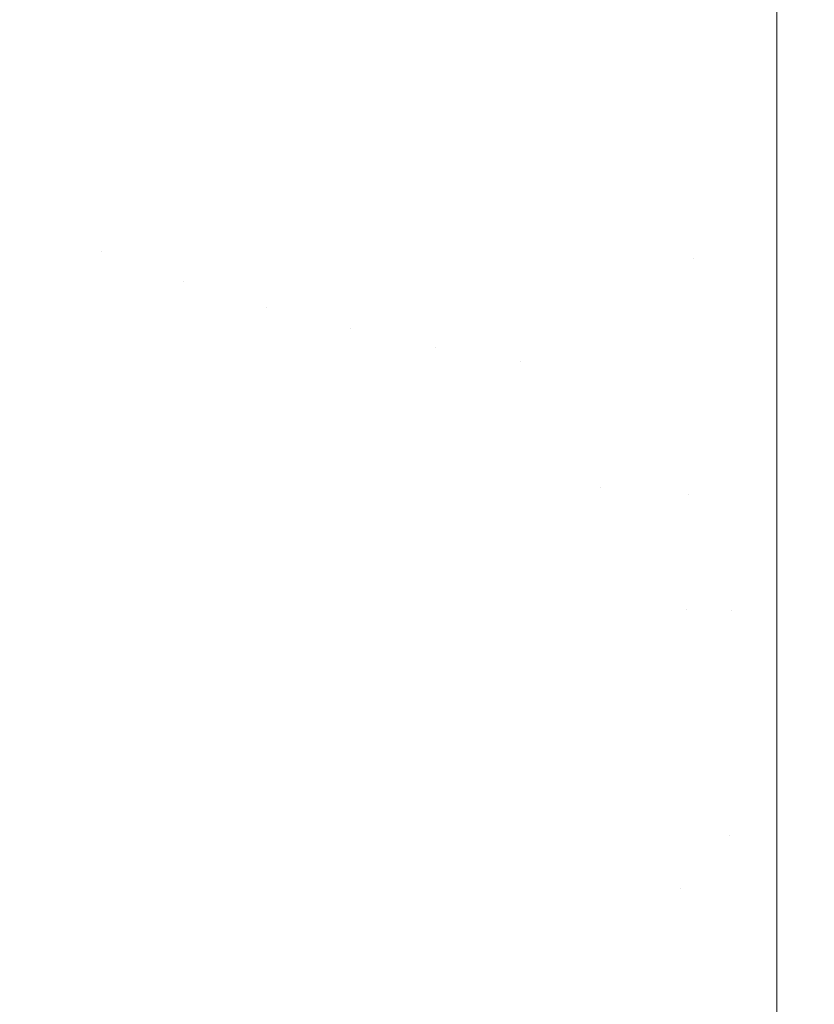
# Model space of a CAD drawing. Header units: centimetres. Extents: x -17.1 to 18.2, y 4.2 to 6.
# Tile 21 of 256: x -17.0327 to -17.0197, y 4.2221 to 4.2382. Entities that reach past the tile are written whole.
import ezdxf

# ---------------------------------------------------------------- set-up
doc = ezdxf.new("R2010")
doc.units = ezdxf.units.CM
doc.header["$LTSCALE"] = 2.54
doc.layers.add('Lucido design-1', color=7, linetype='Continuous')

# ---------------------------------------------------------------- blocks, each defined once
blk = doc.blocks.new('Gruppo-3-1')
at = {"color": 7, "linetype": 'Continuous', "lineweight": 9}
for points, invisible_edges in [([(-17.031632, 4.240623, -2276.243704), (-17.031993, 4.238722, -2276.245308), (-17.030737, 4.238209, -2276.245308), (-17.030415, 4.240126, -2276.243704)], 15), ([(-17.031632, 4.240623, -2277.000635), (-17.030415, 4.240126, -2277.000635), (-17.030737, 4.238209, -2276.999031), (-17.031993, 4.238722, -2276.999031)], 15), ([(-17.030415, 4.240126, -2276.243704), (-17.030737, 4.238209, -2276.245308), (-17.029467, 4.237753, -2276.245308), (-17.029184, 4.239684, -2276.243704)], 15), ([(-17.029467, 4.237753, -2276.999031), (-17.030737, 4.238209, -2276.999031), (-17.030415, 4.240126, -2277.000635), (-17.029184, 4.239684, -2277.000635)], 15), ([(-17.029184, 4.239684, -2276.243704), (-17.029467, 4.237753, -2276.245308), (-17.028183, 4.237356, -2276.245308), (-17.02794, 4.239299, -2276.243704)], 15), ([(-17.029184, 4.239684, -2277.000635), (-17.02794, 4.239299, -2277.000635), (-17.028183, 4.237356, -2276.999031), (-17.029467, 4.237753, -2276.999031)], 15), ([(-17.032351, 4.236838, -2276.246983), (-17.031993, 4.238722, -2276.245308), (-17.033233, 4.23929, -2276.245308), (-17.033629, 4.237424, -2276.246983)], 15), ([(-17.032351, 4.236838, -2276.997357), (-17.033629, 4.237424, -2276.997357), (-17.033233, 4.23929, -2276.999031), (-17.031993, 4.238722, -2276.999031)], 15), ([(-17.02794, 4.239299, -2276.243704), (-17.028183, 4.237356, -2276.245308), (-17.026888, 4.237017, -2276.245308), (-17.026685, 4.238971, -2276.243704)], 15), ([(-17.026888, 4.237017, -2276.999031), (-17.028183, 4.237356, -2276.999031), (-17.02794, 4.239299, -2277.000635), (-17.026685, 4.238971, -2277.000635)], 15), ([(-17.021591, 4.238249, -2276.243704), (-17.021632, 4.236272, -2276.245308), (-17.020308, 4.235933, -2276.245566), (-17.020308, 4.239336, -2276.242835)], 11), ([(-17.021591, 4.238249, -2277.000635), (-17.020308, 4.239336, -2277.001505), (-17.020308, 4.235933, -2276.998774), (-17.021632, 4.236272, -2276.999031)], 13), ([(-17.020308, 4.235933, -2276.245566), (18.147234, 4.235933, -2276.245566), (18.147234, 4.239336, -2276.242835), (-17.020308, 4.239336, -2276.242835)], 5), ([(18.147234, 4.235933, -2276.998774), (-17.020308, 4.235933, -2276.998774), (-17.020308, 4.239336, -2277.001505), (18.147234, 4.239336, -2277.001505)], 5), ([(-17.026685, 4.238971, -2276.243704), (-17.026888, 4.237017, -2276.245308), (-17.025584, 4.236739, -2276.245308), (-17.025421, 4.238701, -2276.243704)], 15), ([(-17.026685, 4.238971, -2277.000635), (-17.025421, 4.238701, -2277.000635), (-17.025584, 4.236739, -2276.999031), (-17.026888, 4.237017, -2276.999031)], 15), ([(-17.031057, 4.23631, -2276.246983), (-17.030737, 4.238209, -2276.245308), (-17.031993, 4.238722, -2276.245308), (-17.032351, 4.236838, -2276.246983)], 15), ([(-17.031993, 4.238722, -2276.999031), (-17.030737, 4.238209, -2276.999031), (-17.031057, 4.23631, -2276.997357), (-17.032351, 4.236838, -2276.997357)], 15), ([(-17.025421, 4.238701, -2276.243704), (-17.025584, 4.236739, -2276.245308), (-17.024272, 4.236521, -2276.245308), (-17.024149, 4.238491, -2276.243704)], 15), ([(-17.024272, 4.236521, -2276.999031), (-17.025584, 4.236739, -2276.999031), (-17.025421, 4.238701, -2277.000635), (-17.024149, 4.238491, -2277.000635)], 15), ([(-17.024149, 4.238491, -2276.243704), (-17.024272, 4.236521, -2276.245308), (-17.022954, 4.236366, -2276.245308), (-17.022872, 4.23834, -2276.243704)], 15), ([(-17.024149, 4.238491, -2277.000635), (-17.022872, 4.23834, -2277.000635), (-17.022954, 4.236366, -2276.999031), (-17.024272, 4.236521, -2276.999031)], 15), ([(-17.022872, 4.23834, -2276.243704), (-17.022954, 4.236366, -2276.245308), (-17.021632, 4.236272, -2276.245308), (-17.021591, 4.238249, -2276.243704)], 15), ([(-17.021632, 4.236272, -2276.999031), (-17.022954, 4.236366, -2276.999031), (-17.022872, 4.23834, -2277.000635), (-17.021591, 4.238249, -2277.000635)], 15), ([(-17.029747, 4.23584, -2276.246983), (-17.029467, 4.237753, -2276.245308), (-17.030737, 4.238209, -2276.245308), (-17.031057, 4.23631, -2276.246983)], 15), ([(-17.029747, 4.23584, -2276.997357), (-17.031057, 4.23631, -2276.997357), (-17.030737, 4.238209, -2276.999031), (-17.029467, 4.237753, -2276.999031)], 15), ([(-17.028424, 4.23543, -2276.246983), (-17.028183, 4.237356, -2276.245308), (-17.029467, 4.237753, -2276.245308), (-17.029747, 4.23584, -2276.246983)], 15), ([(-17.029467, 4.237753, -2276.999031), (-17.028183, 4.237356, -2276.999031), (-17.028424, 4.23543, -2276.997357), (-17.029747, 4.23584, -2276.997357)], 15), ([(-17.033629, 4.237424, -2276.246983), (-17.03402, 4.235578, -2276.248727), (-17.032705, 4.234975, -2276.248727), (-17.032351, 4.236838, -2276.246983)], 15), ([(-17.032705, 4.234975, -2276.995613), (-17.03402, 4.235578, -2276.995613), (-17.033629, 4.237424, -2276.997357), (-17.032351, 4.236838, -2276.997357)], 15), ([(-17.02709, 4.235081, -2276.246983), (-17.026888, 4.237017, -2276.245308), (-17.028183, 4.237356, -2276.245308), (-17.028424, 4.23543, -2276.246983)], 15), ([(-17.02709, 4.235081, -2276.997357), (-17.028424, 4.23543, -2276.997357), (-17.028183, 4.237356, -2276.999031), (-17.026888, 4.237017, -2276.999031)], 15), ([(-17.025745, 4.234794, -2276.246983), (-17.025584, 4.236739, -2276.245308), (-17.026888, 4.237017, -2276.245308), (-17.02709, 4.235081, -2276.246983)], 15), ([(-17.026888, 4.237017, -2276.999031), (-17.025584, 4.236739, -2276.999031), (-17.025745, 4.234794, -2276.997357), (-17.02709, 4.235081, -2276.997357)], 15), ([(-17.032351, 4.236838, -2276.246983), (-17.032705, 4.234975, -2276.248727), (-17.031373, 4.234431, -2276.248727), (-17.031057, 4.23631, -2276.246983)], 15), ([(-17.032351, 4.236838, -2276.997357), (-17.031057, 4.23631, -2276.997357), (-17.031373, 4.234431, -2276.995613), (-17.032705, 4.234975, -2276.995613)], 15), ([(-17.024393, 4.23457, -2276.246983), (-17.024272, 4.236521, -2276.245308), (-17.025584, 4.236739, -2276.245308), (-17.025745, 4.234794, -2276.246983)], 15), ([(-17.024393, 4.23457, -2276.997357), (-17.025745, 4.234794, -2276.997357), (-17.025584, 4.236739, -2276.999031), (-17.024272, 4.236521, -2276.999031)], 15), ([(-17.023035, 4.23441, -2276.246983), (-17.022954, 4.236366, -2276.245308), (-17.024272, 4.236521, -2276.245308), (-17.024393, 4.23457, -2276.246983)], 15), ([(-17.024272, 4.236521, -2276.999031), (-17.022954, 4.236366, -2276.999031), (-17.023035, 4.23441, -2276.997357), (-17.024393, 4.23457, -2276.997357)], 15), ([(-17.021673, 4.234313, -2276.246983), (-17.021632, 4.236272, -2276.245308), (-17.022954, 4.236366, -2276.245308), (-17.023035, 4.23441, -2276.246983)], 15), ([(-17.021673, 4.234313, -2276.997357), (-17.023035, 4.23441, -2276.997357), (-17.022954, 4.236366, -2276.999031), (-17.021632, 4.236272, -2276.999031)], 15), ([(-17.031057, 4.23631, -2276.246983), (-17.031373, 4.234431, -2276.248727), (-17.030025, 4.233948, -2276.248727), (-17.029747, 4.23584, -2276.246983)], 15), ([(-17.030025, 4.233948, -2276.995613), (-17.031373, 4.234431, -2276.995613), (-17.031057, 4.23631, -2276.997357), (-17.029747, 4.23584, -2276.997357)], 15), ([(-17.020308, 4.235933, -2276.245566), (-17.021632, 4.236272, -2276.245308), (-17.021673, 4.234313, -2276.246983)], 11), ([(-17.021632, 4.236272, -2276.999031), (-17.020308, 4.235933, -2276.998774), (-17.021673, 4.234313, -2276.997357)], 11), ([(-17.020308, 4.232653, -2276.248442), (-17.020308, 4.235933, -2276.245566), (-17.021673, 4.234313, -2276.246983)], 10), ([(-17.021673, 4.234313, -2276.997357), (-17.020308, 4.235933, -2276.998774), (-17.020308, 4.232653, -2276.995898)], 9), ([(-17.020308, 4.232653, -2276.248442), (18.147234, 4.232653, -2276.248442), (18.147234, 4.235933, -2276.245566), (-17.020308, 4.235933, -2276.245566)], 5), ([(18.147234, 4.232653, -2276.995898), (-17.020308, 4.232653, -2276.995898), (-17.020308, 4.235933, -2276.998774), (18.147234, 4.235933, -2276.998774)], 5), ([(-17.029747, 4.23584, -2276.246983), (-17.030025, 4.233948, -2276.248727), (-17.028663, 4.233526, -2276.248727), (-17.028424, 4.23543, -2276.246983)], 15), ([(-17.029747, 4.23584, -2276.997357), (-17.028424, 4.23543, -2276.997357), (-17.028663, 4.233526, -2276.995613), (-17.030025, 4.233948, -2276.995613)], 15), ([(-17.033055, 4.233136, -2276.993797), (-17.034407, 4.233756, -2276.993797), (-17.03402, 4.235578, -2276.995613), (-17.032705, 4.234975, -2276.995613)], 15), ([(-17.028424, 4.23543, -2276.246983), (-17.028663, 4.233526, -2276.248727), (-17.027289, 4.233167, -2276.248727), (-17.02709, 4.235081, -2276.246983)], 15), ([(-17.027289, 4.233167, -2276.995613), (-17.028663, 4.233526, -2276.995613), (-17.028424, 4.23543, -2276.997357), (-17.02709, 4.235081, -2276.997357)], 15), ([(-17.02709, 4.235081, -2276.246983), (-17.027289, 4.233167, -2276.248727), (-17.025905, 4.232871, -2276.248727), (-17.025745, 4.234794, -2276.246983)], 15), ([(-17.02709, 4.235081, -2276.997357), (-17.025745, 4.234794, -2276.997357), (-17.025905, 4.232871, -2276.995613), (-17.027289, 4.233167, -2276.995613)], 15), ([(-17.031373, 4.234431, -2276.248727), (-17.032705, 4.234975, -2276.248727), (-17.033055, 4.233136, -2276.250543), (-17.032372, 4.232849, -2276.250543)], 15), ([(-17.032705, 4.234975, -2276.995613), (-17.031373, 4.234431, -2276.995613), (-17.031685, 4.232577, -2276.993797), (-17.033055, 4.233136, -2276.993797)], 15), ([(-17.025745, 4.234794, -2276.246983), (-17.025905, 4.232871, -2276.248727), (-17.024513, 4.232641, -2276.248727), (-17.024393, 4.23457, -2276.246983)], 15), ([(-17.024513, 4.232641, -2276.995613), (-17.025905, 4.232871, -2276.995613), (-17.025745, 4.234794, -2276.997357), (-17.024393, 4.23457, -2276.997357)], 15), ([(-17.024393, 4.23457, -2276.246983), (-17.024513, 4.232641, -2276.248727), (-17.023115, 4.232476, -2276.248727), (-17.023035, 4.23441, -2276.246983)], 15), ([(-17.024393, 4.23457, -2276.997357), (-17.023035, 4.23441, -2276.997357), (-17.023115, 4.232476, -2276.995613), (-17.024513, 4.232641, -2276.995613)], 15), ([(-17.032372, 4.232849, -2276.250543), (-17.031685, 4.232577, -2276.250543), (-17.031373, 4.234431, -2276.248727)], 11), ([(-17.030025, 4.233948, -2276.248727), (-17.031373, 4.234431, -2276.248727), (-17.031685, 4.232577, -2276.250543), (-17.030994, 4.23232, -2276.250543)], 15), ([(-17.030299, 4.232079, -2276.993797), (-17.031685, 4.232577, -2276.993797), (-17.031373, 4.234431, -2276.995613), (-17.030025, 4.233948, -2276.995613)], 15), ([(-17.023035, 4.23441, -2276.246983), (-17.023115, 4.232476, -2276.248727), (-17.021713, 4.232376, -2276.248727), (-17.021673, 4.234313, -2276.246983)], 15), ([(-17.021713, 4.232376, -2276.995613), (-17.023115, 4.232476, -2276.995613), (-17.023035, 4.23441, -2276.997357), (-17.021673, 4.234313, -2276.997357)], 15), ([(-17.021673, 4.234313, -2276.246983), (-17.021713, 4.232376, -2276.248727), (-17.020308, 4.232653, -2276.248442)], 11), ([(-17.020308, 4.232653, -2276.995898), (-17.021713, 4.232376, -2276.995613), (-17.021673, 4.234313, -2276.997357)], 11), ([(-17.030994, 4.23232, -2276.250543), (-17.030299, 4.232079, -2276.250543), (-17.030025, 4.233948, -2276.248727)], 11), ([(-17.028663, 4.233526, -2276.248727), (-17.030025, 4.233948, -2276.248727), (-17.030299, 4.232079, -2276.250543), (-17.0296, 4.231855, -2276.250543)], 15), ([(-17.030025, 4.233948, -2276.995613), (-17.028663, 4.233526, -2276.995613), (-17.028899, 4.231646, -2276.993797), (-17.030299, 4.232079, -2276.993797)], 15), ([(-17.0296, 4.231855, -2276.250543), (-17.028899, 4.231646, -2276.250543), (-17.028663, 4.233526, -2276.248727)], 11), ([(-17.027289, 4.233167, -2276.248727), (-17.028663, 4.233526, -2276.248727), (-17.028899, 4.231646, -2276.250543), (-17.028194, 4.231453, -2276.250543)], 15), ([(-17.027486, 4.231276, -2276.993797), (-17.028899, 4.231646, -2276.993797), (-17.028663, 4.233526, -2276.995613), (-17.027289, 4.233167, -2276.995613)], 15), ([(-17.032372, 4.232849, -2276.250543), (-17.033055, 4.233136, -2276.250543), (-17.033399, 4.231324, -2276.25243), (-17.032698, 4.231028, -2276.25243)], 15), ([(-17.033228, 4.232226, -2276.992862), (-17.033055, 4.233136, -2276.993797), (-17.031685, 4.232577, -2276.993797), (-17.031839, 4.231659, -2276.992862)], 15), ([(-17.028194, 4.231453, -2276.250543), (-17.027486, 4.231276, -2276.250543), (-17.027289, 4.233167, -2276.248727)], 11), ([(-17.025905, 4.232871, -2276.248727), (-17.027289, 4.233167, -2276.248727), (-17.027486, 4.231276, -2276.250543), (-17.026776, 4.231116, -2276.250543)], 15), ([(-17.027289, 4.233167, -2276.995613), (-17.025905, 4.232871, -2276.995613), (-17.026063, 4.230973, -2276.993797), (-17.027486, 4.231276, -2276.993797)], 15), ([(-17.032698, 4.231028, -2276.25243), (-17.031992, 4.230749, -2276.25243), (-17.031685, 4.232577, -2276.250543), (-17.032372, 4.232849, -2276.250543)], 15), ([(-17.026776, 4.231116, -2276.250543), (-17.026063, 4.230973, -2276.250543), (-17.025905, 4.232871, -2276.248727)], 11), ([(-17.024513, 4.232641, -2276.248727), (-17.025905, 4.232871, -2276.248727), (-17.026063, 4.230973, -2276.250543), (-17.025348, 4.230846, -2276.250543)], 15), ([(-17.024632, 4.230736, -2276.993797), (-17.026063, 4.230973, -2276.993797), (-17.025905, 4.232871, -2276.995613), (-17.024513, 4.232641, -2276.995613)], 15), ([(-17.025348, 4.230846, -2276.250543), (-17.024632, 4.230736, -2276.250543), (-17.024513, 4.232641, -2276.248727)], 11), ([(-17.023194, 4.230566, -2276.250543), (-17.023115, 4.232476, -2276.248727), (-17.024513, 4.232641, -2276.248727), (-17.024632, 4.230736, -2276.250543)], 15), ([(-17.024513, 4.232641, -2276.995613), (-17.023115, 4.232476, -2276.995613), (-17.023194, 4.230566, -2276.993797), (-17.024632, 4.230736, -2276.993797)], 15), ([(-17.020308, 4.230443, -2276.250557), (-17.020308, 4.232653, -2276.248442), (-17.021713, 4.232376, -2276.248727), (-17.021752, 4.230464, -2276.250543)], 14), ([(-17.021713, 4.232376, -2276.995613), (-17.020308, 4.232653, -2276.995898), (-17.020308, 4.229501, -2276.992881), (-17.021752, 4.230464, -2276.993797)], 13), ([(18.147234, 4.229501, -2276.251459), (18.147234, 4.232653, -2276.248442), (-17.020308, 4.232653, -2276.248442), (-17.020308, 4.230443, -2276.250557)], 10), ([(-17.020308, 4.229501, -2276.992881), (-17.020308, 4.232653, -2276.995898), (18.147234, 4.232653, -2276.995898), (18.147234, 4.230443, -2276.993783)], 10), ([(-17.030994, 4.23232, -2276.250543), (-17.031685, 4.232577, -2276.250543), (-17.031992, 4.230749, -2276.25243), (-17.031282, 4.230486, -2276.25243)], 15), ([(-17.031839, 4.231659, -2276.992862), (-17.031685, 4.232577, -2276.993797), (-17.030299, 4.232079, -2276.993797), (-17.030434, 4.231155, -2276.992862)], 15), ([(-17.021752, 4.230464, -2276.250543), (-17.021713, 4.232376, -2276.248727), (-17.023115, 4.232476, -2276.248727), (-17.023194, 4.230566, -2276.250543)], 15), ([(-17.021752, 4.230464, -2276.993797), (-17.023194, 4.230566, -2276.993797), (-17.023115, 4.232476, -2276.995613), (-17.021713, 4.232376, -2276.995613)], 15), ([(-17.031282, 4.230486, -2276.25243), (-17.030569, 4.230238, -2276.25243), (-17.030299, 4.232079, -2276.250543), (-17.030994, 4.23232, -2276.250543)], 15), ([(-17.031839, 4.231659, -2276.992862), (-17.031992, 4.230749, -2276.99191), (-17.033399, 4.231324, -2276.99191), (-17.033228, 4.232226, -2276.992862)], 15), ([(-17.0296, 4.231855, -2276.250543), (-17.030299, 4.232079, -2276.250543), (-17.030569, 4.230238, -2276.25243), (-17.029851, 4.230007, -2276.25243)], 15), ([(-17.030434, 4.231155, -2276.992862), (-17.030299, 4.232079, -2276.993797), (-17.028899, 4.231646, -2276.993797), (-17.029015, 4.230716, -2276.992862)], 15), ([(-17.029851, 4.230007, -2276.25243), (-17.029131, 4.229793, -2276.25243), (-17.028899, 4.231646, -2276.250543), (-17.0296, 4.231855, -2276.250543)], 15), ([(-17.030434, 4.231155, -2276.992862), (-17.030569, 4.230238, -2276.99191), (-17.031992, 4.230749, -2276.99191), (-17.031839, 4.231659, -2276.992862)], 15), ([(-17.028194, 4.231453, -2276.250543), (-17.028899, 4.231646, -2276.250543), (-17.029131, 4.229793, -2276.25243), (-17.028407, 4.229595, -2276.25243)], 15), ([(-17.029015, 4.230716, -2276.992862), (-17.028899, 4.231646, -2276.993797), (-17.027486, 4.231276, -2276.993797), (-17.027583, 4.230341, -2276.992862)], 15), ([(-17.028407, 4.229595, -2276.25243), (-17.02768, 4.229413, -2276.25243), (-17.027486, 4.231276, -2276.250543), (-17.028194, 4.231453, -2276.250543)], 15), ([(-17.032698, 4.231028, -2276.25243), (-17.033399, 4.231324, -2276.25243), (-17.033738, 4.229541, -2276.254388), (-17.033018, 4.229238, -2276.254388)], 15), ([(-17.033569, 4.230428, -2276.99094), (-17.033399, 4.231324, -2276.99191), (-17.031992, 4.230749, -2276.99191), (-17.032144, 4.229846, -2276.99094)], 15), ([(-17.026776, 4.231116, -2276.250543), (-17.027486, 4.231276, -2276.250543), (-17.02768, 4.229413, -2276.25243), (-17.02695, 4.229249, -2276.25243)], 15), ([(-17.027583, 4.230341, -2276.992862), (-17.027486, 4.231276, -2276.993797), (-17.026063, 4.230973, -2276.993797), (-17.026141, 4.230034, -2276.992862)], 15), ([(-17.033018, 4.229238, -2276.254388), (-17.032295, 4.228952, -2276.254388), (-17.031992, 4.230749, -2276.25243), (-17.032698, 4.231028, -2276.25243)], 15), ([(-17.029015, 4.230716, -2276.992862), (-17.029131, 4.229793, -2276.99191), (-17.030569, 4.230238, -2276.99191), (-17.030434, 4.231155, -2276.992862)], 15), ([(-17.02695, 4.229249, -2276.25243), (-17.026219, 4.229102, -2276.25243), (-17.026063, 4.230973, -2276.250543), (-17.026776, 4.231116, -2276.250543)], 15), ([(-17.025348, 4.230846, -2276.250543), (-17.026063, 4.230973, -2276.250543), (-17.026219, 4.229102, -2276.25243), (-17.025484, 4.228971, -2276.25243)], 15), ([(-17.026141, 4.230034, -2276.992862), (-17.026063, 4.230973, -2276.993797), (-17.024632, 4.230736, -2276.993797), (-17.02469, 4.229793, -2276.992862)], 15), ([(-17.031282, 4.230486, -2276.25243), (-17.031992, 4.230749, -2276.25243), (-17.032295, 4.228952, -2276.254388), (-17.031566, 4.228681, -2276.254388)], 15), ([(-17.032144, 4.229846, -2276.99094), (-17.031992, 4.230749, -2276.99191), (-17.030569, 4.230238, -2276.99191), (-17.030702, 4.229329, -2276.99094)], 15), ([(-17.027583, 4.230341, -2276.992862), (-17.02768, 4.229413, -2276.99191), (-17.029131, 4.229793, -2276.99191), (-17.029015, 4.230716, -2276.992862)], 15), ([(-17.025484, 4.228971, -2276.25243), (-17.024749, 4.228858, -2276.25243), (-17.024632, 4.230736, -2276.250543), (-17.025348, 4.230846, -2276.250543)], 15), ([(-17.023194, 4.230566, -2276.250543), (-17.024632, 4.230736, -2276.250543), (-17.024749, 4.228858, -2276.25243), (-17.024011, 4.228762, -2276.25243)], 15), ([(-17.02469, 4.229793, -2276.992862), (-17.024632, 4.230736, -2276.993797), (-17.023194, 4.230566, -2276.993797)], 11), ([(-17.023194, 4.230566, -2276.993797), (-17.023272, 4.228684, -2276.99191), (-17.024749, 4.228858, -2276.99191), (-17.02469, 4.229793, -2276.992862)], 15), ([(-17.024011, 4.228762, -2276.25243), (-17.023272, 4.228684, -2276.25243), (-17.023194, 4.230566, -2276.250543)], 11), ([(-17.021752, 4.230464, -2276.250543), (-17.023194, 4.230566, -2276.250543), (-17.023272, 4.228684, -2276.25243), (-17.022532, 4.228623, -2276.25243)], 15), ([(-17.021791, 4.228579, -2276.99191), (-17.023272, 4.228684, -2276.99191), (-17.023194, 4.230566, -2276.993797), (-17.021752, 4.230464, -2276.993797)], 15), ([(-17.032144, 4.229846, -2276.99094), (-17.032295, 4.228952, -2276.989952), (-17.033738, 4.229541, -2276.989952), (-17.033569, 4.230428, -2276.99094)], 15), ([(-17.031566, 4.228681, -2276.254388), (-17.030834, 4.228428, -2276.254388), (-17.030569, 4.230238, -2276.25243), (-17.031282, 4.230486, -2276.25243)], 15), ([(-17.022532, 4.228623, -2276.25243), (-17.021791, 4.228579, -2276.25243), (-17.021752, 4.230464, -2276.250543)], 11), ([(-17.021752, 4.230464, -2276.250543), (-17.021791, 4.228579, -2276.25243), (-17.020308, 4.229501, -2276.251459)], 11), ([(-17.021791, 4.228579, -2276.99191), (-17.021752, 4.230464, -2276.993797), (-17.020308, 4.229501, -2276.992881)], 11), ([(-17.020308, 4.229501, -2276.251459), (-17.020308, 4.230443, -2276.250557), (-17.021752, 4.230464, -2276.250543)], 10), ([(-17.020308, 4.230443, -2276.250557), (-17.020308, 4.229501, -2276.251459), (18.147234, 4.229501, -2276.251459)], 10), ([(18.147234, 4.230443, -2276.993783), (18.147234, 4.229501, -2276.992881), (-17.020308, 4.229501, -2276.992881)], 10), ([(-17.029851, 4.230007, -2276.25243), (-17.030569, 4.230238, -2276.25243), (-17.030834, 4.228428, -2276.254388), (-17.030098, 4.228191, -2276.254388)], 15), ([(-17.030702, 4.229329, -2276.99094), (-17.030569, 4.230238, -2276.99191), (-17.029131, 4.229793, -2276.99191), (-17.029245, 4.228878, -2276.99094)], 15), ([(-17.026141, 4.230034, -2276.992862), (-17.026219, 4.229102, -2276.99191), (-17.02768, 4.229413, -2276.99191), (-17.027583, 4.230341, -2276.992862)], 15), ([(-17.030098, 4.228191, -2276.254388), (-17.029359, 4.227971, -2276.254388), (-17.029131, 4.229793, -2276.25243), (-17.029851, 4.230007, -2276.25243)], 15), ([(-17.02469, 4.229793, -2276.992862), (-17.024749, 4.228858, -2276.99191), (-17.026219, 4.229102, -2276.99191), (-17.026141, 4.230034, -2276.992862)], 15), ([(-17.030702, 4.229329, -2276.99094), (-17.030834, 4.228428, -2276.989952), (-17.032295, 4.228952, -2276.989952), (-17.032144, 4.229846, -2276.99094)], 15), ([(-17.028407, 4.229595, -2276.25243), (-17.029131, 4.229793, -2276.25243), (-17.029359, 4.227971, -2276.254388), (-17.028616, 4.227767, -2276.254388)], 15), ([(-17.029245, 4.228878, -2276.99094), (-17.029131, 4.229793, -2276.99191), (-17.02768, 4.229413, -2276.99191), (-17.027776, 4.228493, -2276.99094)], 15), ([(-17.028616, 4.227767, -2276.254388), (-17.027871, 4.227581, -2276.254388), (-17.02768, 4.229413, -2276.25243), (-17.028407, 4.229595, -2276.25243)], 15), ([(-17.033905, 4.228662, -2276.988947), (-17.033738, 4.229541, -2276.989952), (-17.032295, 4.228952, -2276.989952), (-17.032444, 4.228065, -2276.988947)], 15), ([(-17.02695, 4.229249, -2276.25243), (-17.02768, 4.229413, -2276.25243), (-17.027871, 4.227581, -2276.254388), (-17.027122, 4.227413, -2276.254388)], 15), ([(-17.027776, 4.228493, -2276.99094), (-17.02768, 4.229413, -2276.99191), (-17.026219, 4.229102, -2276.99191), (-17.026295, 4.228178, -2276.99094)], 15), ([(-17.020308, 4.229501, -2276.251459), (-17.021791, 4.228579, -2276.25243), (-17.02105, 4.228553, -2276.25243)], 11), ([(-17.020308, 4.229501, -2276.992881), (-17.020308, 4.228559, -2276.991896), (-17.021791, 4.228579, -2276.99191)], 10), ([(-17.02105, 4.228553, -2276.25243), (-17.020308, 4.228559, -2276.252444), (-17.020308, 4.229501, -2276.251459)], 9), ([(18.147234, 4.228559, -2276.252444), (18.147234, 4.229501, -2276.251459), (-17.020308, 4.229501, -2276.251459), (-17.020308, 4.228559, -2276.252444)], 10), ([(-17.020308, 4.228559, -2276.991896), (-17.020308, 4.229501, -2276.992881), (18.147234, 4.229501, -2276.992881), (18.147234, 4.228559, -2276.991896)], 10), ([(-17.029245, 4.228878, -2276.99094), (-17.029359, 4.227971, -2276.989952), (-17.030834, 4.228428, -2276.989952), (-17.030702, 4.229329, -2276.99094)], 15), ([(-17.033333, 4.227481, -2276.256417), (-17.032591, 4.227188, -2276.256417), (-17.032295, 4.228952, -2276.254388), (-17.033018, 4.229238, -2276.254388)], 15), ([(-17.027122, 4.227413, -2276.254388), (-17.026371, 4.227262, -2276.254388), (-17.026219, 4.229102, -2276.25243), (-17.02695, 4.229249, -2276.25243)], 15), ([(-17.025484, 4.228971, -2276.25243), (-17.026219, 4.229102, -2276.25243), (-17.026371, 4.227262, -2276.254388), (-17.025618, 4.227128, -2276.254388)], 15), ([(-17.026295, 4.228178, -2276.99094), (-17.026219, 4.229102, -2276.99191), (-17.024749, 4.228858, -2276.99191), (-17.024806, 4.227931, -2276.99094)], 15), ([(-17.031566, 4.228681, -2276.254388), (-17.032295, 4.228952, -2276.254388), (-17.032591, 4.227188, -2276.256417), (-17.031845, 4.226911, -2276.256417)], 15), ([(-17.032444, 4.228065, -2276.988947), (-17.032295, 4.228952, -2276.989952), (-17.030834, 4.228428, -2276.989952), (-17.030965, 4.227535, -2276.988947)], 15), ([(-17.025618, 4.227128, -2276.254388), (-17.024863, 4.227012, -2276.254388), (-17.024749, 4.228858, -2276.25243), (-17.025484, 4.228971, -2276.25243)], 15), ([(-17.027776, 4.228493, -2276.99094), (-17.027871, 4.227581, -2276.989952), (-17.029359, 4.227971, -2276.989952), (-17.029245, 4.228878, -2276.99094)], 15), ([(-17.024011, 4.228762, -2276.25243), (-17.024749, 4.228858, -2276.25243), (-17.024863, 4.227012, -2276.254388), (-17.024107, 4.226913, -2276.254388)], 15), ([(-17.024806, 4.227931, -2276.99094), (-17.024749, 4.228858, -2276.99191), (-17.023272, 4.228684, -2276.99191), (-17.023311, 4.227754, -2276.99094)], 15), ([(-17.032444, 4.228065, -2276.988947), (-17.032591, 4.227188, -2276.987923), (-17.03407, 4.227792, -2276.987923), (-17.033905, 4.228662, -2276.988947)], 15), ([(-17.031845, 4.226911, -2276.256417), (-17.031095, 4.226651, -2276.256417), (-17.030834, 4.228428, -2276.254388), (-17.031566, 4.228681, -2276.254388)], 15), ([(-17.024107, 4.226913, -2276.254388), (-17.023349, 4.226833, -2276.254388), (-17.023272, 4.228684, -2276.25243), (-17.024011, 4.228762, -2276.25243)], 15), ([(-17.022532, 4.228623, -2276.25243), (-17.023272, 4.228684, -2276.25243), (-17.023349, 4.226833, -2276.254388), (-17.02259, 4.22677, -2276.254388)], 15), ([(-17.023311, 4.227754, -2276.99094), (-17.023272, 4.228684, -2276.99191), (-17.021791, 4.228579, -2276.99191), (-17.021811, 4.227648, -2276.99094)], 15), ([(-17.02259, 4.22677, -2276.254388), (-17.02183, 4.226725, -2276.254388), (-17.021791, 4.228579, -2276.25243), (-17.022532, 4.228623, -2276.25243)], 15), ([(-17.026295, 4.228178, -2276.99094), (-17.026371, 4.227262, -2276.989952), (-17.027871, 4.227581, -2276.989952), (-17.027776, 4.228493, -2276.99094)], 15), ([(-17.02105, 4.228553, -2276.25243), (-17.021791, 4.228579, -2276.25243), (-17.02183, 4.226725, -2276.254388), (-17.021069, 4.226698, -2276.254388)], 15), ([(-17.021811, 4.227648, -2276.99094), (-17.021791, 4.228579, -2276.99191), (-17.020308, 4.228559, -2276.991896), (-17.020308, 4.227629, -2276.990925)], 11), ([(-17.021069, 4.226698, -2276.254388), (-17.020308, 4.226484, -2276.254611), (-17.020308, 4.228559, -2276.252444), (-17.02105, 4.228553, -2276.25243)], 13), ([(-17.020308, 4.228559, -2276.252444), (-17.020308, 4.226484, -2276.254611), (18.147234, 4.226484, -2276.254611), (18.147234, 4.227629, -2276.253415)], 10), ([(18.147234, 4.227629, -2276.253415), (18.147234, 4.228559, -2276.252444), (-17.020308, 4.228559, -2276.252444)], 10), ([(18.147234, 4.228559, -2276.991896), (-17.020308, 4.227629, -2276.990925), (-17.020308, 4.228559, -2276.991896)], 9), ([(18.147234, 4.228559, -2276.991896), (18.147234, 4.226484, -2276.989729), (-17.020308, 4.226484, -2276.989729), (-17.020308, 4.227629, -2276.990925)], 10), ([(-17.030098, 4.228191, -2276.254388), (-17.030834, 4.228428, -2276.254388), (-17.031095, 4.226651, -2276.256417), (-17.030341, 4.226408, -2276.256417)], 15), ([(-17.030965, 4.227535, -2276.988947), (-17.030834, 4.228428, -2276.989952), (-17.029359, 4.227971, -2276.989952), (-17.029471, 4.227072, -2276.988947)], 15), ([(-17.030341, 4.226408, -2276.256417), (-17.029583, 4.226182, -2276.256417), (-17.029359, 4.227971, -2276.254388), (-17.030098, 4.228191, -2276.254388)], 15), ([(-17.024806, 4.227931, -2276.99094), (-17.024863, 4.227012, -2276.989952), (-17.026371, 4.227262, -2276.989952), (-17.026295, 4.228178, -2276.99094)], 15), ([(-17.030965, 4.227535, -2276.988947), (-17.031095, 4.226651, -2276.987923), (-17.032591, 4.227188, -2276.987923), (-17.032444, 4.228065, -2276.988947)], 15), ([(-17.028616, 4.227767, -2276.254388), (-17.029359, 4.227971, -2276.254388), (-17.029583, 4.226182, -2276.256417), (-17.028822, 4.225974, -2276.256417)], 15), ([(-17.029471, 4.227072, -2276.988947), (-17.029359, 4.227971, -2276.989952), (-17.027871, 4.227581, -2276.989952), (-17.027965, 4.226678, -2276.988947)], 15), ([(-17.023311, 4.227754, -2276.99094), (-17.023349, 4.226833, -2276.989952), (-17.024863, 4.227012, -2276.989952), (-17.024806, 4.227931, -2276.99094)], 15), ([(-17.034234, 4.22693, -2276.986882), (-17.03407, 4.227792, -2276.987923), (-17.032591, 4.227188, -2276.987923), (-17.032737, 4.226319, -2276.986882)], 15), ([(-17.028822, 4.225974, -2276.256417), (-17.028058, 4.225784, -2276.256417), (-17.027871, 4.227581, -2276.254388), (-17.028616, 4.227767, -2276.254388)], 15), ([(-17.021811, 4.227648, -2276.99094), (-17.02183, 4.226725, -2276.989952), (-17.023349, 4.226833, -2276.989952), (-17.023311, 4.227754, -2276.99094)], 15), ([(-17.020308, 4.227629, -2276.990925), (-17.020308, 4.226484, -2276.989729), (-17.02183, 4.226725, -2276.989952), (-17.021811, 4.227648, -2276.99094)], 14), ([(-17.033641, 4.225761, -2276.258516), (-17.032882, 4.225461, -2276.258516), (-17.032591, 4.227188, -2276.256417), (-17.033333, 4.227481, -2276.256417)], 15), ([(-17.029471, 4.227072, -2276.988947), (-17.029583, 4.226182, -2276.987923), (-17.031095, 4.226651, -2276.987923), (-17.030965, 4.227535, -2276.988947)], 15), ([(-17.027122, 4.227413, -2276.254388), (-17.027871, 4.227581, -2276.254388), (-17.028058, 4.225784, -2276.256417), (-17.027291, 4.225611, -2276.256417)], 15), ([(-17.027965, 4.226678, -2276.988947), (-17.027871, 4.227581, -2276.989952), (-17.026371, 4.227262, -2276.989952), (-17.026447, 4.226354, -2276.988947)], 15), ([(-17.027291, 4.225611, -2276.256417), (-17.026522, 4.225456, -2276.256417), (-17.026371, 4.227262, -2276.254388), (-17.027122, 4.227413, -2276.254388)], 15), ([(-17.031845, 4.226911, -2276.256417), (-17.032591, 4.227188, -2276.256417), (-17.032882, 4.225461, -2276.258516), (-17.032118, 4.225177, -2276.258516)], 15), ([(-17.032737, 4.226319, -2276.986882), (-17.032591, 4.227188, -2276.987923), (-17.031095, 4.226651, -2276.987923), (-17.031223, 4.225776, -2276.986882)], 15), ([(-17.025618, 4.227128, -2276.254388), (-17.026371, 4.227262, -2276.254388), (-17.026522, 4.225456, -2276.256417), (-17.02575, 4.225319, -2276.256417)], 15), ([(-17.026447, 4.226354, -2276.988947), (-17.026371, 4.227262, -2276.989952), (-17.024863, 4.227012, -2276.989952), (-17.02492, 4.226101, -2276.988947)], 15), ([(-17.027965, 4.226678, -2276.988947), (-17.028058, 4.225784, -2276.987923), (-17.029583, 4.226182, -2276.987923), (-17.029471, 4.227072, -2276.988947)], 15), ([(-17.02575, 4.225319, -2276.256417), (-17.024976, 4.2252, -2276.256417), (-17.024863, 4.227012, -2276.254388), (-17.025618, 4.227128, -2276.254388)], 15), ([(-17.024107, 4.226913, -2276.254388), (-17.024863, 4.227012, -2276.254388), (-17.024976, 4.2252, -2276.256417), (-17.024201, 4.225099, -2276.256417)], 15), ([(-17.02492, 4.226101, -2276.988947), (-17.024863, 4.227012, -2276.989952), (-17.023349, 4.226833, -2276.989952), (-17.023387, 4.22592, -2276.988947)], 15), ([(-17.032118, 4.225177, -2276.258516), (-17.03135, 4.224911, -2276.258516), (-17.031095, 4.226651, -2276.256417), (-17.031845, 4.226911, -2276.256417)], 15), ([(-17.024201, 4.225099, -2276.256417), (-17.023424, 4.225017, -2276.256417), (-17.023349, 4.226833, -2276.254388), (-17.024107, 4.226913, -2276.254388)], 15), ([(-17.026447, 4.226354, -2276.988947), (-17.026522, 4.225456, -2276.987923), (-17.028058, 4.225784, -2276.987923), (-17.027965, 4.226678, -2276.988947)], 15), ([(-17.02259, 4.22677, -2276.254388), (-17.023349, 4.226833, -2276.254388), (-17.023424, 4.225017, -2276.256417), (-17.022646, 4.224952, -2276.256417)], 15), ([(-17.023387, 4.22592, -2276.988947), (-17.023349, 4.226833, -2276.989952), (-17.02183, 4.226725, -2276.989952), (-17.021849, 4.225811, -2276.988947)], 15), ([(-17.022646, 4.224952, -2276.256417), (-17.021867, 4.224906, -2276.256417), (-17.02183, 4.226725, -2276.254388), (-17.02259, 4.22677, -2276.254388)], 15), ([(-17.021069, 4.226698, -2276.254388), (-17.02183, 4.226725, -2276.254388), (-17.021867, 4.224906, -2276.256417), (-17.021088, 4.224879, -2276.256417)], 15), ([(-17.021849, 4.225811, -2276.988947), (-17.02183, 4.226725, -2276.989952), (-17.020308, 4.226484, -2276.989729)], 11), ([(-17.020308, 4.226484, -2276.254611), (-17.021069, 4.226698, -2276.254388), (-17.021088, 4.224879, -2276.256417)], 11), ([(-17.030341, 4.226408, -2276.256417), (-17.031095, 4.226651, -2276.256417), (-17.03135, 4.224911, -2276.258516), (-17.030578, 4.224663, -2276.258516)], 15), ([(-17.031223, 4.225776, -2276.986882), (-17.031095, 4.226651, -2276.987923), (-17.029583, 4.226182, -2276.987923), (-17.029693, 4.225302, -2276.986882)], 15), ([(-17.030578, 4.224663, -2276.258516), (-17.029802, 4.224432, -2276.258516), (-17.029583, 4.226182, -2276.256417), (-17.030341, 4.226408, -2276.256417)], 15), ([(-17.02492, 4.226101, -2276.988947), (-17.024976, 4.2252, -2276.987923), (-17.026522, 4.225456, -2276.987923), (-17.026447, 4.226354, -2276.988947)], 15), ([(-17.020308, 4.226484, -2276.989729), (-17.020308, 4.224887, -2276.987908), (-17.021867, 4.224906, -2276.987923), (-17.021849, 4.225811, -2276.988947)], 14), ([(-17.021088, 4.224879, -2276.256417), (-17.020308, 4.223608, -2276.257891), (-17.020308, 4.226484, -2276.254611)], 9), ([(-17.020308, 4.226484, -2276.254611), (-17.020308, 4.223608, -2276.257891), (18.147234, 4.223608, -2276.257891), (18.147234, 4.224887, -2276.256432)], 10), ([(18.147234, 4.224887, -2276.256432), (18.147234, 4.226484, -2276.254611), (-17.020308, 4.226484, -2276.254611)], 10), ([(18.147234, 4.226484, -2276.989729), (18.147234, 4.223608, -2276.986449), (-17.020308, 4.223608, -2276.986449), (-17.020308, 4.224887, -2276.987908)], 10), ([(-17.020308, 4.224887, -2276.987908), (-17.020308, 4.226484, -2276.989729), (18.147234, 4.226484, -2276.989729)], 10), ([(-17.031223, 4.225776, -2276.986882), (-17.03135, 4.224911, -2276.985824), (-17.032882, 4.225461, -2276.985824), (-17.032737, 4.226319, -2276.986882)], 15), ([(-17.028822, 4.225974, -2276.256417), (-17.029583, 4.226182, -2276.256417), (-17.029802, 4.224432, -2276.258516), (-17.029023, 4.224218, -2276.258516)], 15), ([(-17.029693, 4.225302, -2276.986882), (-17.029583, 4.226182, -2276.987923), (-17.028058, 4.225784, -2276.987923), (-17.02815, 4.224899, -2276.986882)], 15), ([(-17.023387, 4.22592, -2276.988947), (-17.023424, 4.225017, -2276.987923), (-17.024976, 4.2252, -2276.987923), (-17.02492, 4.226101, -2276.988947)], 15), ([(-17.029023, 4.224218, -2276.258516), (-17.028241, 4.224023, -2276.258516), (-17.028058, 4.225784, -2276.256417), (-17.028822, 4.225974, -2276.256417)], 15), ([(-17.021849, 4.225811, -2276.988947), (-17.021867, 4.224906, -2276.987923), (-17.023424, 4.225017, -2276.987923), (-17.023387, 4.22592, -2276.988947)], 15), ([(-17.029693, 4.225302, -2276.986882), (-17.029802, 4.224432, -2276.985824), (-17.03135, 4.224911, -2276.985824), (-17.031223, 4.225776, -2276.986882)], 15), ([(-17.027291, 4.225611, -2276.256417), (-17.028058, 4.225784, -2276.256417), (-17.028241, 4.224023, -2276.258516), (-17.027456, 4.223847, -2276.258516)], 15), ([(-17.02815, 4.224899, -2276.986882), (-17.028058, 4.225784, -2276.987923), (-17.026522, 4.225456, -2276.987923), (-17.026595, 4.224567, -2276.986882)], 15), ([(-17.027456, 4.223847, -2276.258516), (-17.026668, 4.223688, -2276.258516), (-17.026522, 4.225456, -2276.256417), (-17.027291, 4.225611, -2276.256417)], 15), ([(-17.032118, 4.225177, -2276.258516), (-17.032882, 4.225461, -2276.258516), (-17.033165, 4.223774, -2276.260685), (-17.032384, 4.223484, -2276.260685)], 15), ([(-17.033024, 4.224612, -2276.984748), (-17.032882, 4.225461, -2276.985824), (-17.03135, 4.224911, -2276.985824), (-17.031475, 4.224056, -2276.984748)], 15), ([(-17.02575, 4.225319, -2276.256417), (-17.026522, 4.225456, -2276.256417), (-17.026668, 4.223688, -2276.258516), (-17.025879, 4.223548, -2276.258516)], 15), ([(-17.026595, 4.224567, -2276.986882), (-17.026522, 4.225456, -2276.987923), (-17.024976, 4.2252, -2276.987923), (-17.025032, 4.224308, -2276.986882)], 15), ([(-17.02815, 4.224899, -2276.986882), (-17.028241, 4.224023, -2276.985824), (-17.029802, 4.224432, -2276.985824), (-17.029693, 4.225302, -2276.986882)], 15), ([(-17.025879, 4.223548, -2276.258516), (-17.025087, 4.223426, -2276.258516), (-17.024976, 4.2252, -2276.256417), (-17.02575, 4.225319, -2276.256417)], 15), ([(-17.032384, 4.223484, -2276.260685), (-17.031599, 4.223212, -2276.260685), (-17.03135, 4.224911, -2276.258516), (-17.032118, 4.225177, -2276.258516)], 15), ([(-17.024201, 4.225099, -2276.256417), (-17.024976, 4.2252, -2276.256417), (-17.025087, 4.223426, -2276.258516), (-17.024293, 4.223323, -2276.258516)], 15), ([(-17.025032, 4.224308, -2276.986882), (-17.024976, 4.2252, -2276.987923), (-17.023424, 4.225017, -2276.987923), (-17.023461, 4.224122, -2276.986882)], 15), ([(-17.024293, 4.223323, -2276.258516), (-17.023498, 4.223238, -2276.258516), (-17.023424, 4.225017, -2276.256417), (-17.024201, 4.225099, -2276.256417)], 15), ([(-17.030578, 4.224663, -2276.258516), (-17.03135, 4.224911, -2276.258516), (-17.031599, 4.223212, -2276.260685), (-17.03081, 4.222958, -2276.260685)], 15), ([(-17.031475, 4.224056, -2276.984748), (-17.03135, 4.224911, -2276.985824), (-17.029802, 4.224432, -2276.985824), (-17.02991, 4.223571, -2276.984748)], 15), ([(-17.022646, 4.224952, -2276.256417), (-17.023424, 4.225017, -2276.256417), (-17.023498, 4.223238, -2276.258516), (-17.022701, 4.223172, -2276.258516)], 15), ([(-17.023461, 4.224122, -2276.986882), (-17.023424, 4.225017, -2276.987923), (-17.021867, 4.224906, -2276.987923), (-17.021886, 4.224011, -2276.986882)], 15), ([(-17.022701, 4.223172, -2276.258516), (-17.021904, 4.223125, -2276.258516), (-17.021867, 4.224906, -2276.256417), (-17.022646, 4.224952, -2276.256417)], 15), ([(-17.021088, 4.224879, -2276.256417), (-17.021867, 4.224906, -2276.256417), (-17.021904, 4.223125, -2276.258516), (-17.021107, 4.223097, -2276.258516)], 15), ([(-17.021886, 4.224011, -2276.986882), (-17.021867, 4.224906, -2276.987923), (-17.020308, 4.224887, -2276.987908), (-17.020308, 4.223608, -2276.986449)], 11), ([(-17.026595, 4.224567, -2276.986882), (-17.026668, 4.223688, -2276.985824), (-17.028241, 4.224023, -2276.985824), (-17.02815, 4.224899, -2276.986882)], 15), ([(-17.021107, 4.223097, -2276.258516), (-17.020308, 4.223608, -2276.257891), (-17.021088, 4.224879, -2276.256417)], 11), ([(-17.031475, 4.224056, -2276.984748), (-17.031599, 4.223212, -2276.983655), (-17.033165, 4.223774, -2276.983655), (-17.033024, 4.224612, -2276.984748)], 15), ([(-17.03081, 4.222958, -2276.260685), (-17.030017, 4.222722, -2276.260685), (-17.029802, 4.224432, -2276.258516), (-17.030578, 4.224663, -2276.258516)], 15), ([(-17.029023, 4.224218, -2276.258516), (-17.029802, 4.224432, -2276.258516), (-17.030017, 4.222722, -2276.260685), (-17.02922, 4.222504, -2276.260685)], 15), ([(-17.02991, 4.223571, -2276.984748), (-17.029802, 4.224432, -2276.985824), (-17.028241, 4.224023, -2276.985824), (-17.028331, 4.223158, -2276.984748)], 15), ([(-17.025032, 4.224308, -2276.986882), (-17.025087, 4.223426, -2276.985824), (-17.026668, 4.223688, -2276.985824), (-17.026595, 4.224567, -2276.986882)], 15), ([(-17.023461, 4.224122, -2276.986882), (-17.023498, 4.223238, -2276.985824), (-17.025087, 4.223426, -2276.985824), (-17.025032, 4.224308, -2276.986882)], 15), ([(-17.02922, 4.222504, -2276.260685), (-17.02842, 4.222304, -2276.260685), (-17.028241, 4.224023, -2276.258516), (-17.029023, 4.224218, -2276.258516)], 15), ([(-17.021886, 4.224011, -2276.986882), (-17.021904, 4.223125, -2276.985824), (-17.023498, 4.223238, -2276.985824), (-17.023461, 4.224122, -2276.986882)], 15), ([(-17.02991, 4.223571, -2276.984748), (-17.030017, 4.222722, -2276.983655), (-17.031599, 4.223212, -2276.983655), (-17.031475, 4.224056, -2276.984748)], 15), ([(-17.027456, 4.223847, -2276.258516), (-17.028241, 4.224023, -2276.258516), (-17.02842, 4.222304, -2276.260685), (-17.027617, 4.222123, -2276.260685)], 15), ([(-17.028331, 4.223158, -2276.984748), (-17.028241, 4.224023, -2276.985824), (-17.026668, 4.223688, -2276.985824), (-17.026741, 4.222819, -2276.984748)], 15), ([(-17.020308, 4.223608, -2276.986449), (-17.021904, 4.223125, -2276.985824), (-17.021886, 4.224011, -2276.986882)], 11), ([(-17.032384, 4.223484, -2276.260685), (-17.033165, 4.223774, -2276.260685), (-17.033442, 4.222131, -2276.262924), (-17.032644, 4.221835, -2276.262924)], 15), ([(-17.033305, 4.222947, -2276.982544), (-17.033165, 4.223774, -2276.983655), (-17.031599, 4.223212, -2276.983655), (-17.031721, 4.222379, -2276.982544)], 15), ([(-17.027617, 4.222123, -2276.260685), (-17.026812, 4.221961, -2276.260685), (-17.026668, 4.223688, -2276.258516), (-17.027456, 4.223847, -2276.258516)], 15), ([(-17.025879, 4.223548, -2276.258516), (-17.026668, 4.223688, -2276.258516), (-17.026812, 4.221961, -2276.260685), (-17.026004, 4.221818, -2276.260685)], 15), ([(-17.026741, 4.222819, -2276.984748), (-17.026668, 4.223688, -2276.985824), (-17.025087, 4.223426, -2276.985824), (-17.025141, 4.222554, -2276.984748)], 15), ([(-17.032644, 4.221835, -2276.262924), (-17.031842, 4.221557, -2276.262924), (-17.031599, 4.223212, -2276.260685), (-17.032384, 4.223484, -2276.260685)], 15), ([(-17.028331, 4.223158, -2276.984748), (-17.02842, 4.222304, -2276.983655), (-17.030017, 4.222722, -2276.983655), (-17.02991, 4.223571, -2276.984748)], 15), ([(-17.026004, 4.221818, -2276.260685), (-17.025194, 4.221693, -2276.260685), (-17.025087, 4.223426, -2276.258516), (-17.025879, 4.223548, -2276.258516)], 15), ([(-17.021922, 4.22225, -2276.984748), (-17.021904, 4.223125, -2276.985824), (-17.020308, 4.223608, -2276.986449), (-17.020308, 4.222231, -2276.984733)], 11), ([(-17.021125, 4.221357, -2276.260685), (-17.020308, 4.220877, -2276.261294), (-17.020308, 4.223608, -2276.257891), (-17.021107, 4.223097, -2276.258516)], 13), ([(-17.020308, 4.223608, -2276.257891), (-17.020308, 4.220877, -2276.261294), (18.147234, 4.220877, -2276.261294), (18.147234, 4.222231, -2276.259607)], 10), ([(18.147234, 4.222231, -2276.259607), (18.147234, 4.223608, -2276.257891), (-17.020308, 4.223608, -2276.257891)], 10), ([(18.147234, 4.223608, -2276.986449), (18.147234, 4.220877, -2276.983046), (-17.020308, 4.220877, -2276.983046), (-17.020308, 4.222231, -2276.984733)], 10), ([(-17.020308, 4.222231, -2276.984733), (-17.020308, 4.223608, -2276.986449), (18.147234, 4.223608, -2276.986449)], 10), ([(-17.024293, 4.223323, -2276.258516), (-17.025087, 4.223426, -2276.258516), (-17.025194, 4.221693, -2276.260685), (-17.024383, 4.221588, -2276.260685)], 15), ([(-17.025141, 4.222554, -2276.984748), (-17.025087, 4.223426, -2276.985824), (-17.023498, 4.223238, -2276.985824), (-17.023534, 4.222364, -2276.984748)], 15), ([(-17.024383, 4.221588, -2276.260685), (-17.02357, 4.221501, -2276.260685), (-17.023498, 4.223238, -2276.258516), (-17.024293, 4.223323, -2276.258516)], 15), ([(-17.03081, 4.222958, -2276.260685), (-17.031599, 4.223212, -2276.260685), (-17.031842, 4.221557, -2276.262924), (-17.031035, 4.221297, -2276.262924)], 15), ([(-17.031721, 4.222379, -2276.982544), (-17.031599, 4.223212, -2276.983655), (-17.030017, 4.222722, -2276.983655), (-17.030122, 4.221883, -2276.982544)], 15), ([(-17.026741, 4.222819, -2276.984748), (-17.026812, 4.221961, -2276.983655), (-17.02842, 4.222304, -2276.983655), (-17.028331, 4.223158, -2276.984748)], 15), ([(-17.022701, 4.223172, -2276.258516), (-17.023498, 4.223238, -2276.258516), (-17.02357, 4.221501, -2276.260685), (-17.022755, 4.221434, -2276.260685)], 15), ([(-17.023534, 4.222364, -2276.984748), (-17.023498, 4.223238, -2276.985824), (-17.021904, 4.223125, -2276.985824), (-17.021922, 4.22225, -2276.984748)], 15), ([(-17.022755, 4.221434, -2276.260685), (-17.02194, 4.221386, -2276.260685), (-17.021904, 4.223125, -2276.258516), (-17.022701, 4.223172, -2276.258516)], 15), ([(-17.021107, 4.223097, -2276.258516), (-17.021904, 4.223125, -2276.258516), (-17.02194, 4.221386, -2276.260685), (-17.021125, 4.221357, -2276.260685)], 15), ([(-17.031721, 4.222379, -2276.982544), (-17.031842, 4.221557, -2276.981416), (-17.033442, 4.222131, -2276.981416), (-17.033305, 4.222947, -2276.982544)], 15), ([(-17.031035, 4.221297, -2276.262924), (-17.030225, 4.221056, -2276.262924), (-17.030017, 4.222722, -2276.260685), (-17.03081, 4.222958, -2276.260685)], 15), ([(-17.025141, 4.222554, -2276.984748), (-17.025194, 4.221693, -2276.983655), (-17.026812, 4.221961, -2276.983655), (-17.026741, 4.222819, -2276.984748)], 15), ([(-17.02922, 4.222504, -2276.260685), (-17.030017, 4.222722, -2276.260685), (-17.030225, 4.221056, -2276.262924), (-17.029411, 4.220833, -2276.262924)], 15), ([(-17.030122, 4.221883, -2276.982544), (-17.030017, 4.222722, -2276.983655), (-17.02842, 4.222304, -2276.983655), (-17.028508, 4.221461, -2276.982544)], 15), ([(-17.029411, 4.220833, -2276.262924), (-17.028594, 4.22063, -2276.262924), (-17.02842, 4.222304, -2276.260685), (-17.02922, 4.222504, -2276.260685)], 15), ([(-17.023534, 4.222364, -2276.984748), (-17.02357, 4.221501, -2276.983655), (-17.025194, 4.221693, -2276.983655), (-17.025141, 4.222554, -2276.984748)], 15), ([(-17.030122, 4.221883, -2276.982544), (-17.030225, 4.221056, -2276.981416), (-17.031842, 4.221557, -2276.981416), (-17.031721, 4.222379, -2276.982544)], 15), ([(-17.021922, 4.22225, -2276.984748), (-17.02194, 4.221386, -2276.983655), (-17.02357, 4.221501, -2276.983655), (-17.023534, 4.222364, -2276.984748)], 15), ([(-17.027617, 4.222123, -2276.260685), (-17.02842, 4.222304, -2276.260685), (-17.028594, 4.22063, -2276.262924), (-17.027774, 4.220445, -2276.262924)], 15), ([(-17.028508, 4.221461, -2276.982544), (-17.02842, 4.222304, -2276.983655), (-17.026812, 4.221961, -2276.983655), (-17.026882, 4.221114, -2276.982544)], 15), ([(-17.020308, 4.222231, -2276.984733), (-17.020308, 4.220877, -2276.983046), (-17.02194, 4.221386, -2276.983655), (-17.021922, 4.22225, -2276.984748)], 14), ([(-17.032644, 4.221835, -2276.262924), (-17.033442, 4.222131, -2276.262924), (-17.03371, 4.220535, -2276.26523), (-17.032896, 4.220233, -2276.26523)], 15), ([(-17.033577, 4.221327, -2276.980271), (-17.033442, 4.222131, -2276.981416), (-17.031842, 4.221557, -2276.981416), (-17.03196, 4.220747, -2276.980271)], 15), ([(-17.027774, 4.220445, -2276.262924), (-17.026952, 4.220279, -2276.262924), (-17.026812, 4.221961, -2276.260685), (-17.027617, 4.222123, -2276.260685)], 15)]:
    blk.add_3dface(points, dxfattribs=dict(at, invisible_edges=invisible_edges))
blk = doc.blocks.new('Gruppo-4-1')
at = {"color": 7}
blk.add_blockref('Gruppo-3-1', (0, 0), dxfattribs=at)

msp = doc.modelspace()

# ---------------------------------------------------------------- block references
at = {"layer": 'Lucido design-1', "color": 7}
msp.add_blockref('Gruppo-4-1', (0, 0), dxfattribs=at)

doc.saveas('drawing.dxf')
